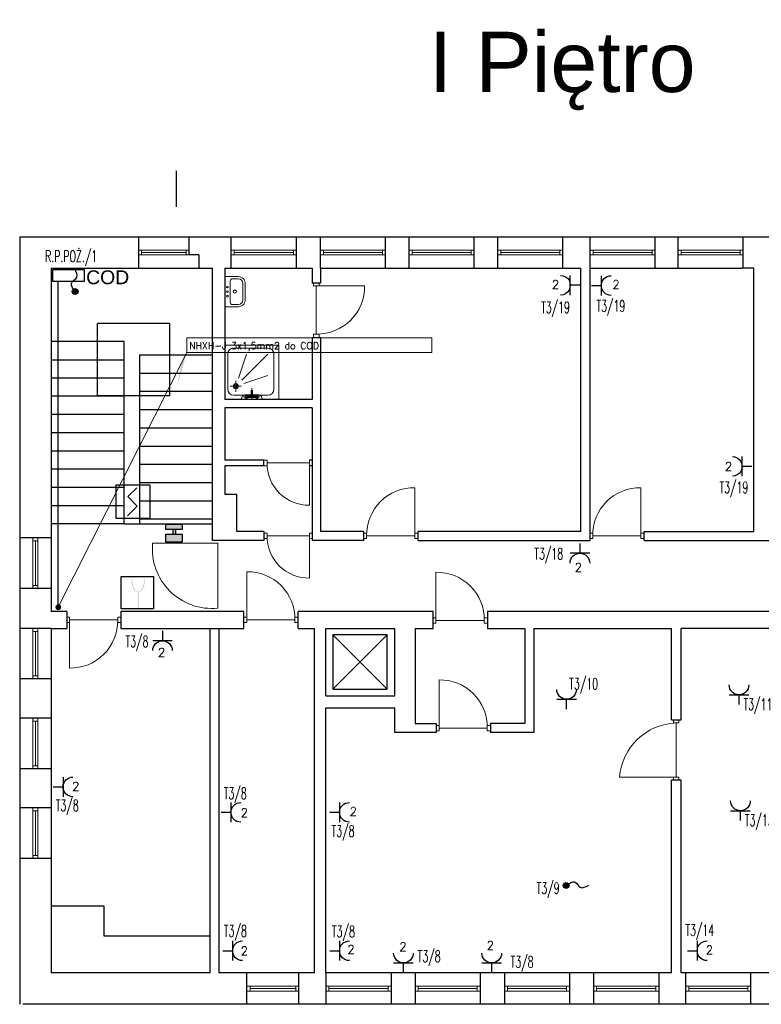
# Model space of a CAD drawing. Header units: millimetres. Extents: x 2260 to 32334, y -33324 to 11762.
# Tile 71 of 79: x 11473 to 12703, y 9957 to 11592. Entities that reach past the tile are written whole.
import ezdxf
from ezdxf.enums import TextEntityAlignment as Align

# ---------------------------------------------------------------- set-up
doc = ezdxf.new("R2010")
doc.units = ezdxf.units.MM
for name, color, linetype, lineweight in [('B_Wyposażenie', 10, 'Continuous', 9), ('E-OPISY', 7, 'Continuous', 0), ('SIEMENS_czujki', 1, 'Continuous', 30), ('stolarka', 3, 'Continuous', 9), ('WYŁACZNIK', 1, 'Continuous', 18), ('ściany nośne', 1, 'Continuous', 25)]:
    doc.layers.add(name, color=color, linetype=linetype, lineweight=lineweight)
for name, color, linetype in [('E_gniazda wtyczkowe i siła', 1, 'Continuous'), ('EL_OS_Adres_Opraw', 7, 'Continuous'), ('S_INSTALACJA', 1, 'Continuous'), ('SIEMENS_adres', 7, 'Continuous'), ('SIEMENS_adres_csp', 7, 'Continuous'), ('SIEMENS_grupa', 5, 'Continuous'), ('SIEMENS_komentarze', 7, 'Continuous')]:
    doc.layers.add(name, color=color, linetype=linetype)
doc.styles.add('ADESK1', font='romans', dxfattribs={"oblique": 15})
doc.styles.add('ARIAL', font='arial.ttf', dxfattribs={"height": 10})
doc.styles.add('ELECTRICAL', font='romans.shx')
doc.styles.add('KO', font='simplex.shx')
doc.styles.add('MtXpl_romans_shx', font='romans.shx')
doc.styles.get("Standard").update_dxf_attribs({"font": 'arial.ttf'})

# ---------------------------------------------------------------- blocks, each defined once
blk = doc.blocks.new('*U79')
for p, q in [((7.6, 28.6), (-10.5, 10.5)), ((-10.5, 10.5), (8.7, -8.7)), ((8.7, -8.7), (-11.1, -28.4))]:
    blk.add_line(p, q)
blk.add_lwpolyline([(-34.5, 34.5), (34.5, 34.5), (34.5, -34.5), (-34.5, -34.5)], close=True)
at = {"flags": 9}
blk.add_attdef('NAZWA', (-58.3, 81.4), '', height=22, dxfattribs=at)
at = {"layer": 'SIEMENS_adres', "style": 'ARIAL', "width": 0.7, "flags": 8}
blk.add_attdef('ADRES', text='', height=26, dxfattribs=at).set_placement((8.7, 57.1), align=Align.MIDDLE_LEFT)
at = {"layer": 'SIEMENS_adres_csp', "style": 'MtXpl_romans_shx', "flags": 8}
blk.add_attdef('CSP', text='', height=15.6, dxfattribs=at).set_placement((-41.4, 26.4), align=Align.MIDDLE_RIGHT)
at = {"layer": 'SIEMENS_grupa', "style": 'ARIAL', "width": 0.7, "flags": 8}
blk.add_attdef('GRUPA', text='', height=26, dxfattribs=at).set_placement((0, -45.7), align=Align.TOP_CENTER)
at = {"layer": 'SIEMENS_komentarze', "style": 'MtXpl_romans_shx', "flags": 1}
blk.add_attdef('PARAMETR', (-210.6, -12.1), '', height=22, dxfattribs=at)
at = {"layer": 'SIEMENS_komentarze', "style": 'MtXpl_romans_shx'}
blk.add_attdef('UWAGI', (40.4, -11.2), '', height=22, dxfattribs=at)
blk = doc.blocks.new('GN_POJEDYNCZ')
at = {"ltscale": 0.5}
for p, q in [((0.5, 0.5), (-0.5, 0.5)), ((0, 0), (0, 0.5))]:
    blk.add_line(p, q, dxfattribs=at)
blk.add_arc((0, 1), 0.5, 180, 0, dxfattribs=at)
blk = doc.blocks.new('Legenda$0$_E_Wypust')
at = {"linetype": 'ByBlock'}
h = blk.add_hatch(color=0, dxfattribs=at)
edge = h.paths.add_edge_path()
edge.add_ellipse((0, 0), major_axis=(0.398, 0), ratio=1, start_angle=0, end_angle=360)
at = {"color": 0, "linetype": 'ByBlock'}
blk.add_circle((0, 0), 0.398, dxfattribs=at)
blk.add_spline([(0, 0), (1.23, 0.46), (1.93, -0.24), (3.08, 0.05)], degree=3, dxfattribs=at)

msp = doc.modelspace()

# ---------------------------------------------------------------- hatches: boundary and pattern name
at = {"transparency": 33554607}
h = msp.add_hatch(color=256, dxfattribs=at)
h.dxf.hatch_style = 1
h.set_gradient(color1=(0, 0, 255), color2=(0, 0, 228), one_color=1, tint=0.44995, name='CYLINDER')
h.paths.add_polyline_path([(11742.255, 10745.439), (11742.255, 10754.424), (11714.795, 10754.424), (11714.795, 10745.439)])
h.paths.add_polyline_path([(11742.255, 10737.886), (11714.795, 10737.886), (11714.795, 10724.467), (11742.255, 10724.467)])
h.paths.add_polyline_path([(11731.655, 10737.886), (11731.655, 10745.439), (11726.767, 10745.439), (11726.767, 10737.886)])
at = {"layer": 'E-OPISY'}
h = msp.add_hatch(color=0, dxfattribs=at)
h.dxf.hatch_style = 1
h.paths.add_polyline_path([(11749.783, 11039.404), (11733.209, 10980.349), (11740.566, 11021.117)])
h = msp.add_hatch(color=256, dxfattribs=at)
h.dxf.hatch_style = 1
edge = h.paths.add_edge_path()
edge.add_ellipse((11536.648, 10616.542), major_axis=(4.804, 0), ratio=1, start_angle=0, end_angle=360)
at = {"layer": 'WYŁACZNIK', "lineweight": 30}
h = msp.add_hatch(color=30, dxfattribs=at)
edge = h.paths.add_edge_path()
edge.add_spline(control_points=[(11670.125, 10641.564), (11670.697, 10641.704), (11676.259, 10642.632), (11679.722, 10652.544), (11680.154, 10659.687), (11680.371, 10663.02)], knot_values=[0.41248098, 0.41248098, 0.41248098, 0.41248098, 1.16065763, 6.84798008, 10.93999112, 10.93999112, 10.93999112, 10.93999112], degree=3, periodic=0)
edge.add_line((11680.371, 10663.02), (11679.097, 10662.97))
edge.add_spline(control_points=[(11679.097, 10662.97), (11678.957, 10661.498), (11678.818, 10660.036), (11678.504, 10657.564), (11678.356, 10656.562), (11677.988, 10654.525), (11677.766, 10653.484), (11677.102, 10650.915), (11676.604, 10649.395), (11675.537, 10647.093), (11675.041, 10646.23), (11673.916, 10644.734), (11673.287, 10644.102), (11672.236, 10643.371), (11671.867, 10643.163), (11671.086, 10642.823), (11670.655, 10642.687), (11669.865, 10642.478), (11669.523, 10642.399), (11668.712, 10642.414)], knot_values=[0.09000362, 0.09000362, 0.09000362, 0.09000362, 2.04786432, 2.04786432, 3.36458653, 3.36458653, 4.68130874, 4.68130874, 6.58705887, 6.58705887, 7.88515302, 7.88515302, 9.18324717, 9.18324717, 9.83229424, 9.83229424, 10.48134132, 10.48134132, 10.93999112, 10.93999112, 10.93999112, 10.93999112], degree=3, periodic=0)
edge.add_spline(control_points=[(11669.172, 10642.32), (11668.821, 10642.399), (11668.479, 10642.478), (11667.688, 10642.687), (11667.258, 10642.823), (11666.476, 10643.163), (11666.108, 10643.371), (11665.057, 10644.102), (11664.428, 10644.734), (11663.302, 10646.23), (11662.807, 10647.093), (11661.739, 10649.395), (11661.241, 10650.915), (11660.577, 10653.484), (11660.356, 10654.525), (11659.987, 10656.562), (11659.84, 10657.564), (11659.526, 10660.036), (11659.387, 10661.498), (11659.246, 10662.97)], knot_values=[0.09000362, 0.09000362, 0.09000362, 0.09000362, 0.54865342, 0.54865342, 1.1977005, 1.1977005, 1.84674757, 1.84674757, 3.14484172, 3.14484172, 4.44293587, 4.44293587, 6.348686, 6.348686, 7.66540821, 7.66540821, 8.98213042, 8.98213042, 10.93999112, 10.93999112, 10.93999112, 10.93999112], degree=3, periodic=0)
edge.add_line((11659.246, 10662.97), (11657.776, 10662.803))
edge.add_spline(control_points=[(11657.776, 10662.803), (11658.165, 10659.73), (11658.425, 10652.068), (11662.581, 10642.459), (11667.647, 10641.704), (11668.219, 10641.564)], knot_values=[0.41248098, 0.41248098, 0.41248098, 0.41248098, 4.50449202, 10.19181446, 10.93999112, 10.93999112, 10.93999112, 10.93999112], degree=3, periodic=0)
edge.add_line((11668.219, 10641.564), (11668.219, 10615.495))
edge.add_line((11668.219, 10615.495), (11670.125, 10615.495))
edge.add_line((11670.125, 10615.495), (11670.125, 10641.564))

# ---------------------------------------------------------------- linework, layer by layer
for points in [[(11742.255, 10745.439), (11714.795, 10745.439), (11714.795, 10754.424), (11742.255, 10754.424)], [(11742.255, 10724.467), (11714.795, 10724.467), (11714.795, 10737.886), (11742.255, 10737.886)], [(11731.655, 10745.439), (11726.767, 10745.439), (11726.767, 10737.886), (11731.655, 10737.886)]]:
    msp.add_lwpolyline(points, close=True)
at = {"layer": 'B_Wyposażenie', "color": 0}
for p, q in [((11812.648, 11115.376), (11812.648, 11165.331)), ((11835.387, 11165.331), (11812.648, 11165.331)), ((11821.921, 11157.936), (11821.921, 11122.772)), ((11825.671, 11161.686), (11835.432, 11161.686)), ((11842.632, 11137.854), (11842.632, 11154.486)), ((11842.632, 11146.967), (11842.632, 11148.384)), ((11846.636, 11137.854), (11846.636, 11154.082)), ((11846.636, 11146.967), (11846.636, 11149.194)), ((11842.632, 11137.854), (11842.632, 11126.222)), ((11846.636, 11137.854), (11846.636, 11126.626)), ((11835.387, 11115.376), (11812.648, 11115.376)), ((11825.671, 11119.021), (11835.432, 11119.021)), ((11842.632, 11128.741), (11842.632, 11127.324)), ((11846.636, 11128.741), (11846.636, 11126.514)), ((11812.648, 11051.778), (11902.648, 11051.778)), ((11902.648, 11051.778), (11902.648, 10961.494)), ((11817.648, 10978.423), (11817.648, 11036.494)), ((11827.648, 11046.778), (11884.44, 11046.778)), ((11848.738, 11036.778), (11835.465, 10996.754)), ((11884.44, 11036.778), (11841.001, 10993.339)), ((11894.44, 11036.494), (11894.44, 10978.421)), ((11884.44, 11001.076), (11844.417, 10987.802)), ((11840.134, 10983.36), (11821.911, 10983.36)), ((11831.023, 10992.472), (11831.023, 10974.249)), ((11884.44, 10968.423), (11827.648, 10968.423)), ((11856.397, 10969.2), (11849.093, 10969.2)), ((11863.783, 10967.111), (11851.553, 10967.111)), ((11856.397, 10967.077), (11856.397, 10976.458)), ((11858.897, 10976.458), (11856.397, 10976.458)), ((11857.647, 10961.494), (11857.647, 10980.209)), ((11858.897, 10967.118), (11858.897, 10976.458)), ((11866.31, 10969.2), (11858.897, 10969.2)), ((11871.217, 10965.861), (11843.656, 10965.861)), ((11863.783, 10964.611), (11851.553, 10964.611))]:
    msp.add_line(p, q, dxfattribs=at)
for centre, radius in [((11817.131, 11148.039), 1.463), ((11817.131, 11132.798), 1.463), ((11831.023, 10983.36), 4.112), ((11831.023, 10983.36), 2.57), ((11849.093, 10965.861), 2.76), ((11849.093, 10965.861), 1.989), ((11866.243, 10965.861), 2.76), ((11866.243, 10965.861), 1.989)]:
    msp.add_circle(centre, radius, dxfattribs=at)
for centre, radius, start, end in [((11835.387, 11154.082), 11.249, 359.997207, 90.002793), ((11825.672, 11157.935), 3.751, 90.011278, 179.988722), ((11835.431, 11154.485), 7.201, 0.003602, 89.996398), ((11817.131, 11140.419), 1.463, 0, 180), ((11817.131, 11140.419), 1.463, 180, 0), ((11829.529, 11140.419), 2.565, 359.996323, 180.003677), ((11829.529, 11140.419), 2.565, 179.996323, 0.003677), ((11825.672, 11122.772), 3.751, 180.011278, 269.988722), ((11835.387, 11126.625), 11.249, 269.997207, 0.002793), ((11835.431, 11126.223), 7.201, 270.003602, 359.996398), ((11827.893, 11036.535), 10.245, 91.370816, 180.229218), ((11884.195, 11036.535), 10.245, 359.770782, 88.629184), ((11827.648, 10978.423), 10, 180, 270), ((11847.849, 10961.803), 7.5, 80.458137, 182.36044), ((11867.553, 10961.803), 7.5, 357.63956, 99.541863), ((11884.44, 10978.423), 10, 270, 0)]:
    msp.add_arc(centre, radius, start, end, dxfattribs=at)
at = {"layer": 'E-OPISY', "color": 0}
msp.add_line((11536.648, 10616.542), (11749.783, 11039.404), dxfattribs=at)
msp.add_lwpolyline([(11749.783, 11063.468), (12156.239, 11063.468), (12156.239, 11039.404), (11749.783, 11039.404)], close=True, dxfattribs=at)
at = {"layer": 'E_gniazda wtyczkowe i siła'}
msp.add_line((11535.67, 11157.03), (11535.67, 10616.017), dxfattribs=at)
msp.add_lwpolyline([(11527.831, 11177.03), (11579.831, 11177.03), (11579.831, 11157.03), (11527.831, 11157.03)], close=True, dxfattribs=at)
at = {"layer": 'stolarka', "color": 0}
for p, q in [((11669.648, 11209.494), (11674.648, 11209.494)), ((11674.648, 11201.494), (11669.648, 11201.494)), ((11674.648, 11209.494), (11674.648, 11201.494)), ((11674.648, 11209.494), (11748.648, 11209.494)), ((11674.648, 11205.494), (11748.648, 11205.494)), ((11674.648, 11201.494), (11748.648, 11201.494)), ((11753.648, 11209.494), (11748.648, 11209.494)), ((11748.648, 11209.494), (11748.648, 11201.494)), ((11748.648, 11201.494), (11753.648, 11201.494)), ((11823.648, 11209.494), (11828.648, 11209.494)), ((11828.648, 11201.494), (11823.648, 11201.494)), ((11828.648, 11209.494), (11828.648, 11201.494)), ((11828.648, 11209.494), (11926.648, 11209.494)), ((11828.648, 11205.494), (11926.648, 11205.494)), ((11828.648, 11201.494), (11926.648, 11201.494)), ((11931.648, 11209.494), (11926.648, 11209.494)), ((11926.648, 11209.494), (11926.648, 11201.494)), ((11926.648, 11201.494), (11931.648, 11201.494)), ((11971.648, 11209.494), (11976.648, 11209.494)), ((11976.648, 11201.494), (11971.648, 11201.494)), ((11976.648, 11209.494), (11976.648, 11201.494)), ((11976.648, 11209.494), (12074.648, 11209.494)), ((11976.648, 11205.494), (12074.648, 11205.494)), ((11976.648, 11201.494), (12074.648, 11201.494)), ((12079.648, 11209.494), (12074.648, 11209.494)), ((12074.648, 11209.494), (12074.648, 11201.494)), ((12074.648, 11201.494), (12079.648, 11201.494)), ((12118.648, 11209.494), (12123.648, 11209.494)), ((12123.648, 11201.494), (12118.648, 11201.494)), ((12123.648, 11209.494), (12123.648, 11201.494)), ((12123.648, 11209.494), (12221.648, 11209.494)), ((12123.648, 11205.494), (12221.648, 11205.494)), ((12123.648, 11201.494), (12221.648, 11201.494)), ((12226.648, 11209.494), (12221.648, 11209.494)), ((12221.648, 11209.494), (12221.648, 11201.494)), ((12221.648, 11201.494), (12226.648, 11201.494)), ((12265.648, 11209.494), (12270.648, 11209.494)), ((12270.648, 11201.494), (12265.648, 11201.494)), ((12270.648, 11209.494), (12270.648, 11201.494)), ((12270.648, 11209.494), (12368.648, 11209.494)), ((12270.648, 11205.494), (12368.648, 11205.494)), ((12270.648, 11201.494), (12368.648, 11201.494)), ((12373.648, 11209.494), (12368.648, 11209.494)), ((12368.648, 11209.494), (12368.648, 11201.494)), ((12368.648, 11201.494), (12373.648, 11201.494)), ((12418.648, 11209.494), (12423.648, 11209.494)), ((12423.648, 11201.494), (12418.648, 11201.494)), ((12423.648, 11209.494), (12423.648, 11201.494)), ((12423.648, 11209.494), (12521.648, 11209.494)), ((12423.648, 11205.494), (12521.648, 11205.494)), ((12423.648, 11201.494), (12521.648, 11201.494)), ((12526.648, 11209.494), (12521.648, 11209.494)), ((12521.648, 11209.494), (12521.648, 11201.494)), ((12521.648, 11201.494), (12526.648, 11201.494)), ((12564.648, 11209.494), (12569.648, 11209.494)), ((12569.648, 11201.494), (12564.648, 11201.494)), ((12569.648, 11209.494), (12569.648, 11201.494)), ((12569.648, 11209.494), (12667.648, 11209.494)), ((12569.648, 11205.494), (12667.648, 11205.494)), ((12569.648, 11201.494), (12667.648, 11201.494)), ((12672.648, 11209.494), (12667.648, 11209.494)), ((12667.648, 11209.494), (12667.648, 11201.494)), ((12667.648, 11201.494), (12672.648, 11201.494)), ((11960.148, 11149.994), (11960.148, 11154.494)), ((11969.148, 11149.994), (11960.148, 11149.994)), ((11964.648, 11069.994), (11964.648, 11149.994)), ((11964.648, 11149.994), (12044.648, 11149.994)), ((11969.148, 11149.994), (11969.148, 11154.494)), ((11960.148, 11069.994), (11960.148, 11064.494)), ((11969.148, 11069.994), (11960.148, 11069.994)), ((11969.148, 11069.994), (11969.148, 11064.494)), ((11883.148, 10860.494), (11877.648, 10860.494)), ((11883.148, 10851.494), (11883.148, 10860.494)), ((11883.148, 10855.994), (11953.148, 10855.994)), ((11953.148, 10860.494), (11957.648, 10860.494)), ((11953.148, 10851.494), (11953.148, 10860.494)), ((11953.148, 10855.994), (11953.148, 10785.994)), ((11883.148, 10851.494), (11877.648, 10851.494)), ((11953.148, 10851.494), (11957.648, 10851.494)), ((12128.148, 10734.994), (12128.148, 10814.994)), ((12503.148, 10734.994), (12503.148, 10814.994)), ((11883.148, 10739.494), (11877.648, 10739.494)), ((11883.148, 10730.494), (11883.148, 10739.494)), ((11953.148, 10739.494), (11957.648, 10739.494)), ((11953.148, 10730.494), (11953.148, 10739.494)), ((12048.148, 10739.494), (12043.648, 10739.494)), ((12048.148, 10739.494), (12048.148, 10730.494)), ((12128.148, 10739.494), (12128.148, 10730.494)), ((12128.148, 10739.494), (12133.648, 10739.494)), ((12423.148, 10739.494), (12418.648, 10739.494)), ((12423.148, 10739.494), (12423.148, 10730.494)), ((12503.148, 10739.494), (12503.148, 10730.494)), ((12503.148, 10739.494), (12508.648, 10739.494)), ((11494.648, 10726.542), (11494.648, 10731.542)), ((11502.648, 10726.542), (11494.648, 10726.542)), ((11494.648, 10726.542), (11494.648, 10652.542)), ((11498.648, 10726.542), (11498.648, 10652.542)), ((11502.648, 10731.542), (11502.648, 10726.542)), ((11502.648, 10726.542), (11502.648, 10652.542)), ((11801.18, 10722.994), (11693.18, 10722.994)), ((11801.18, 10615.041), (11801.18, 10722.994)), ((11883.148, 10730.494), (11877.648, 10730.494)), ((11883.148, 10734.994), (11953.148, 10734.994)), ((11953.148, 10734.994), (11953.148, 10664.994)), ((11953.148, 10730.494), (11957.648, 10730.494)), ((12048.148, 10730.494), (12043.648, 10730.494)), ((12128.148, 10734.994), (12048.148, 10734.994)), ((12128.148, 10730.494), (12133.648, 10730.494)), ((12423.148, 10730.494), (12418.648, 10730.494)), ((12503.148, 10734.994), (12423.148, 10734.994)), ((12503.148, 10730.494), (12508.648, 10730.494)), ((11849.152, 10595.533), (11849.152, 10675.533)), ((12163.159, 10594.633), (12163.159, 10674.633)), ((11502.648, 10652.542), (11494.648, 10652.542)), ((11494.648, 10652.542), (11494.648, 10647.542)), ((11502.648, 10647.542), (11502.648, 10652.542)), ((11555.147, 10600.035), (11550.647, 10600.035)), ((11555.147, 10591.035), (11550.647, 10591.035)), ((11555.147, 10600.035), (11555.147, 10591.035)), ((11635.147, 10595.535), (11555.147, 10595.535)), ((11555.147, 10595.535), (11555.147, 10515.535)), ((11635.147, 10600.035), (11635.147, 10591.035)), ((11849.152, 10600.033), (11844.652, 10600.033)), ((11849.152, 10591.033), (11844.652, 10591.033)), ((11849.152, 10600.033), (11849.152, 10591.033)), ((11929.152, 10595.533), (11849.152, 10595.533)), ((11929.152, 10600.033), (11929.152, 10591.033)), ((11929.152, 10600.033), (11934.652, 10600.033)), ((11929.152, 10591.033), (11934.652, 10591.033)), ((12163.159, 10599.133), (12158.659, 10599.133)), ((12163.159, 10599.133), (12163.159, 10590.133)), ((12243.159, 10594.633), (12163.159, 10594.633)), ((12243.159, 10599.133), (12243.159, 10590.133)), ((12243.159, 10599.133), (12248.659, 10599.133)), ((11494.645, 10576.528), (11494.645, 10581.528)), ((11502.645, 10576.528), (11494.645, 10576.528)), ((11494.645, 10576.528), (11494.645, 10502.528)), ((11498.645, 10576.528), (11498.645, 10502.528)), ((11502.645, 10581.528), (11502.645, 10576.528)), ((11502.645, 10576.528), (11502.645, 10502.528)), ((12163.159, 10590.133), (12158.659, 10590.133)), ((12243.159, 10590.133), (12248.659, 10590.133)), ((11502.645, 10502.528), (11494.645, 10502.528)), ((11494.645, 10502.528), (11494.645, 10497.528)), ((11502.645, 10497.528), (11502.645, 10502.528)), ((12168.159, 10416.018), (12168.159, 10496.018)), ((11494.645, 10427.528), (11494.645, 10432.528)), ((11502.645, 10427.528), (11494.645, 10427.528)), ((11494.645, 10427.528), (11494.645, 10353.528)), ((11498.645, 10427.528), (11498.645, 10353.528)), ((11502.645, 10432.528), (11502.645, 10427.528)), ((11502.645, 10427.528), (11502.645, 10353.528)), ((12557.15, 10424.51), (12557.15, 10429.51)), ((12566.15, 10424.51), (12566.15, 10429.51)), ((12168.159, 10420.518), (12163.659, 10420.518)), ((12168.159, 10411.518), (12163.659, 10411.518)), ((12168.159, 10420.518), (12168.159, 10411.518)), ((12248.159, 10416.018), (12168.159, 10416.018)), ((12248.159, 10420.518), (12248.159, 10411.518)), ((12248.159, 10420.518), (12253.659, 10420.518)), ((12248.159, 10411.518), (12253.659, 10411.518)), ((12557.15, 10424.51), (12566.15, 10424.51)), ((12561.65, 10424.51), (12561.65, 10334.51)), ((11502.645, 10353.528), (11494.645, 10353.528)), ((11494.645, 10353.528), (11494.645, 10348.528)), ((11502.645, 10348.528), (11502.645, 10353.528)), ((12561.65, 10334.51), (12467.65, 10334.51)), ((12557.15, 10334.51), (12557.15, 10329.51)), ((12557.15, 10334.51), (12566.15, 10334.51)), ((12566.15, 10334.51), (12566.15, 10329.51)), ((11494.645, 10278.528), (11494.645, 10283.528)), ((11502.645, 10283.528), (11502.645, 10278.528)), ((11502.645, 10278.528), (11494.645, 10278.528)), ((11494.645, 10278.528), (11494.645, 10204.528)), ((11498.645, 10278.528), (11498.645, 10204.528)), ((11502.645, 10278.528), (11502.645, 10204.528)), ((11502.645, 10204.528), (11494.645, 10204.528)), ((11494.645, 10204.528), (11494.645, 10199.528)), ((11502.645, 10199.528), (11502.645, 10204.528)), ((11849.651, 9987.494), (11854.651, 9987.494)), ((11854.651, 9987.494), (11854.651, 9979.494)), ((11930.651, 9987.494), (11854.651, 9987.494)), ((11935.651, 9987.494), (11930.651, 9987.494)), ((11930.651, 9987.494), (11930.651, 9979.494)), ((11980.657, 9987.494), (11985.657, 9987.494)), ((11985.657, 9987.494), (11985.657, 9979.494)), ((12083.657, 9987.494), (11985.657, 9987.494)), ((12088.657, 9987.494), (12083.657, 9987.494)), ((12083.657, 9987.494), (12083.657, 9979.494)), ((12128.652, 9987.494), (12133.652, 9987.494)), ((12133.652, 9987.494), (12133.652, 9979.494)), ((12133.652, 9987.494), (12231.652, 9987.494)), ((12236.652, 9987.494), (12231.652, 9987.494)), ((12231.652, 9987.494), (12231.652, 9979.494)), ((12276.652, 9987.494), (12281.652, 9987.494)), ((12281.652, 9987.494), (12281.652, 9979.494)), ((12281.652, 9987.494), (12379.652, 9987.494)), ((12384.652, 9987.494), (12379.652, 9987.494)), ((12379.652, 9987.494), (12379.652, 9979.494)), ((12424.652, 9987.494), (12429.652, 9987.494)), ((12429.652, 9987.494), (12429.652, 9979.494)), ((12429.652, 9987.494), (12527.652, 9987.494)), ((12532.652, 9987.494), (12527.652, 9987.494)), ((12527.652, 9987.494), (12527.652, 9979.494)), ((12577.648, 9987.494), (12582.648, 9987.494)), ((12582.648, 9987.494), (12582.648, 9979.494)), ((12582.648, 9987.494), (12680.648, 9987.494)), ((12685.648, 9987.494), (12680.648, 9987.494)), ((12680.648, 9987.494), (12680.648, 9979.494)), ((11854.651, 9979.494), (11849.651, 9979.494)), ((11930.651, 9983.494), (11854.651, 9983.494)), ((11930.651, 9979.494), (11854.651, 9979.494)), ((11930.651, 9979.494), (11935.651, 9979.494)), ((11985.657, 9979.494), (11980.657, 9979.494)), ((12083.657, 9983.494), (11985.657, 9983.494)), ((12083.657, 9979.494), (11985.657, 9979.494)), ((12083.657, 9979.494), (12088.657, 9979.494)), ((12133.652, 9979.494), (12128.652, 9979.494)), ((12133.652, 9983.494), (12231.652, 9983.494)), ((12133.652, 9979.494), (12231.652, 9979.494)), ((12231.652, 9979.494), (12236.652, 9979.494)), ((12281.652, 9979.494), (12276.652, 9979.494)), ((12281.652, 9983.494), (12379.652, 9983.494)), ((12281.652, 9979.494), (12379.652, 9979.494)), ((12379.652, 9979.494), (12384.652, 9979.494)), ((12429.652, 9979.494), (12424.652, 9979.494)), ((12429.652, 9983.494), (12527.652, 9983.494)), ((12429.652, 9979.494), (12527.652, 9979.494)), ((12527.652, 9979.494), (12532.652, 9979.494)), ((12582.648, 9979.494), (12577.648, 9979.494)), ((12582.648, 9983.494), (12680.648, 9983.494)), ((12582.648, 9979.494), (12680.648, 9979.494)), ((12680.648, 9979.494), (12685.648, 9979.494))]:
    msp.add_line(p, q, dxfattribs=at)
at = {"layer": 'stolarka', "color": 5}
for p, q in [((11635.147, 10600.035), (11640.647, 10600.035)), ((11635.147, 10591.035), (11640.647, 10591.035))]:
    msp.add_line(p, q, dxfattribs=at)
at = {"layer": 'stolarka', "color": 0}
for points in [[(12044.648, 11149.994, -0.42573526), (11964.648, 11069.994)], [(11953.148, 10785.994, -0.42548034), (11883.148, 10855.994)], [(12128.148, 10814.994, 0.42573526), (12048.148, 10734.994)], [(12503.148, 10814.994, 0.42573526), (12423.148, 10734.994)], [(11693.18, 10722.994, 0.47392113), (11801.18, 10615.041)], [(11953.148, 10664.994, -0.42548034), (11883.148, 10734.994)], [(11849.152, 10675.533, -0.42573526), (11929.152, 10595.533)], [(12163.159, 10674.633, -0.42573526), (12243.159, 10594.633)], [(11555.147, 10515.535, 0.42573526), (11635.147, 10595.535)], [(12168.159, 10496.018, -0.42573526), (12248.159, 10416.018)], [(12467.65, 10334.51, -0.38159533), (12561.65, 10424.51)]]:
    msp.add_lwpolyline(points, format="xyb", dxfattribs=at)
at = {"layer": 'WYŁACZNIK', "color": 30, "lineweight": 30}
msp.add_lwpolyline([(11641.191, 10667.726), (11694.576, 10667.726), (11694.576, 10613.771), (11641.197, 10613.771)], close=True, dxfattribs=at)
at = {"layer": 'ściany nośne', "color": 0}
for p, q in [((11732.148, 11341.149), (11732.148, 11281.149)), ((11472.648, 11231.494), (12369.648, 11231.494)), ((11472.648, 11231.494), (11472.648, 9957.494)), ((11669.648, 11231.494), (11669.648, 11179.494)), ((11753.648, 11201.494), (11753.648, 11231.494)), ((11823.648, 11179.494), (11823.648, 11231.494)), ((11931.648, 11179.494), (11931.648, 11231.494)), ((11971.648, 11179.494), (11971.648, 11231.494)), ((12079.648, 11179.494), (12079.648, 11231.494)), ((12118.648, 11179.494), (12118.648, 11231.494)), ((12226.648, 11179.494), (12226.648, 11231.494)), ((12265.648, 11179.494), (12265.648, 11231.494)), ((12369.648, 11231.494), (12669.648, 11231.494)), ((12373.648, 11179.494), (12373.648, 11231.494)), ((12418.648, 11179.494), (12418.648, 11231.494)), ((12526.607, 11179.494), (12526.607, 11231.494)), ((12564.648, 11179.494), (12564.648, 11231.494)), ((12669.648, 11231.494), (12695.648, 11231.494)), ((12672.607, 11179.494), (12672.607, 11231.988)), ((12695.648, 11231.494), (13115.648, 11231.494)), ((11769.648, 11201.494), (11753.648, 11201.494)), ((11769.648, 11201.494), (11769.648, 11179.494)), ((11524.648, 11179.494), (11792.648, 11179.494)), ((11524.648, 11179.494), (11524.648, 10609.542)), ((11792.648, 10727.494), (11792.648, 11179.494)), ((11792.648, 10727.494), (11792.648, 11179.494)), ((11812.648, 11179.494), (11957.648, 11179.494)), ((11812.648, 11179.494), (11812.648, 10961.494)), ((11814.648, 11179.494), (11957.648, 11179.494)), ((11957.648, 11179.494), (11957.648, 11154.494)), ((11971.648, 11179.494), (12369.648, 11179.494)), ((11971.648, 11179.494), (11971.648, 11154.494)), ((12369.648, 11179.494), (12403.648, 11179.494)), ((12403.648, 10742.494), (12403.648, 11179.494)), ((12418.648, 11179.494), (12669.648, 11179.494)), ((12418.648, 10742.494), (12418.648, 11179.494)), ((12690.648, 11179.494), (12669.648, 11179.494)), ((12690.648, 10742.494), (12690.648, 11179.494)), ((11971.648, 11154.494), (11957.648, 11154.494)), ((11957.648, 11064.494), (11957.648, 10961.494)), ((11957.648, 11064.494), (11971.648, 11064.494)), ((11971.648, 11064.494), (11971.648, 10947.494)), ((11645.648, 11057.494), (11524.648, 11057.494)), ((11645.648, 11035.494), (11645.648, 11057.494)), ((11645.648, 10754.783), (11645.648, 11035.494)), ((11671.648, 11035.494), (11792.648, 11035.494)), ((11671.648, 10754.783), (11671.648, 11035.494)), ((11524.648, 11027.223), (11645.648, 11027.223)), ((11671.648, 11005.223), (11792.648, 11005.223)), ((11645.648, 10996.952), (11524.648, 10996.952)), ((11645.648, 10966.681), (11524.648, 10966.681)), ((11671.648, 10974.952), (11792.648, 10974.952)), ((11957.648, 10961.494), (11812.648, 10961.494)), ((11645.648, 10936.41), (11524.648, 10936.41)), ((11671.648, 10944.681), (11792.648, 10944.681)), ((11957.648, 10947.494), (11812.648, 10947.494)), ((11812.648, 10947.494), (11812.648, 10860.494)), ((11957.648, 10947.494), (11957.648, 10860.494)), ((11971.648, 10947.494), (11971.648, 10742.494)), ((11645.648, 10906.139), (11524.648, 10906.139)), ((11671.648, 10914.41), (11792.648, 10914.41)), ((11645.648, 10875.867), (11524.648, 10875.867)), ((11671.648, 10884.139), (11792.648, 10884.139)), ((11671.648, 10853.867), (11792.648, 10853.867)), ((11877.648, 10860.494), (11812.648, 10860.494)), ((11877.648, 10851.494), (11877.648, 10860.494)), ((11957.648, 10860.494), (11953.148, 10860.494)), ((11957.648, 10860.494), (11957.648, 10851.494)), ((11645.648, 10845.596), (11524.648, 10845.596)), ((11877.648, 10851.494), (11812.648, 10851.494)), ((11812.648, 10851.494), (11812.648, 10803.494)), ((11957.648, 10851.494), (11953.148, 10851.494)), ((11957.648, 10851.494), (11957.648, 10742.494)), ((11671.648, 10823.596), (11792.648, 10823.596)), ((11645.648, 10815.325), (11524.648, 10815.325)), ((11832.648, 10803.494), (11812.648, 10803.494)), ((11832.648, 10742.494), (11832.648, 10803.494)), ((11671.648, 10793.325), (11792.648, 10793.325)), ((11645.648, 10785.054), (11524.648, 10785.054)), ((11645.648, 10754.783), (11524.648, 10754.783)), ((11645.648, 10754.783), (11792.648, 10754.783)), ((11671.648, 10763.054), (11792.648, 10763.054)), ((11877.648, 10742.494), (11832.648, 10742.494)), ((11877.648, 10742.494), (11877.648, 10727.494)), ((11957.648, 10742.494), (11957.648, 10727.494)), ((12043.648, 10742.494), (11971.648, 10742.494)), ((12043.648, 10727.494), (12043.648, 10742.494)), ((12403.648, 10742.494), (12133.648, 10742.494)), ((12133.648, 10727.494), (12133.648, 10742.494)), ((12418.648, 10727.494), (12418.648, 10742.494)), ((12508.648, 10727.494), (12508.648, 10742.494)), ((12508.648, 10742.494), (12690.648, 10742.494)), ((11524.648, 10731.542), (11472.648, 10731.542)), ((11877.648, 10727.494), (11792.648, 10727.494)), ((12043.648, 10727.494), (11957.648, 10727.494)), ((12133.648, 10727.494), (12418.648, 10727.494)), ((12508.648, 10727.494), (12829.648, 10727.494)), ((11524.648, 10647.542), (11472.648, 10647.542)), ((11550.648, 10609.542), (11524.648, 10609.542)), ((11550.648, 10609.542), (11550.647, 10581.527)), ((11844.652, 10609.542), (11640.647, 10609.542)), ((11640.647, 10609.542), (11640.647, 10581.526)), ((11844.652, 10581.523), (11844.652, 10609.542)), ((12158.659, 10609.542), (11934.652, 10609.542)), ((11934.652, 10581.523), (11934.652, 10609.542)), ((12158.659, 10581.519), (12158.659, 10609.542)), ((12248.659, 10609.542), (12248.658, 10581.518)), ((13177.648, 10609.542), (12248.659, 10609.543)), ((11524.645, 10581.528), (11472.645, 10581.528)), ((11524.648, 10581.528), (11524.648, 10009.494)), ((11524.648, 10581.528), (11550.647, 10581.527)), ((11640.647, 10581.526), (11844.652, 10581.523)), ((11788.648, 10009.494), (11788.649, 10581.524)), ((11803.649, 10009.494), (11803.651, 10581.524)), ((11934.652, 10581.523), (11961.652, 10581.521)), ((11961.651, 10009.494), (11961.652, 10581.521)), ((11980.659, 10469.516), (11980.659, 10581.521)), ((11980.659, 10581.521), (12094.661, 10581.52)), ((12094.659, 10469.516), (12094.661, 10580.602)), ((12128.659, 10581.519), (12128.659, 10423.519)), ((12128.659, 10581.519), (12158.659, 10581.519)), ((12248.658, 10581.519), (12310.659, 10581.519)), ((12310.659, 10581.519), (12310.659, 10423.519)), ((12325.659, 10581.519), (12325.659, 10408.516)), ((12325.659, 10581.519), (12553.651, 10581.509)), ((12553.65, 10429.51), (12553.651, 10581.509)), ((12569.65, 10429.51), (12569.651, 10581.509)), ((12987.659, 10581.439), (12569.651, 10581.508)), ((11992.006, 10570.788), (11992.006, 10480.788)), ((12082.006, 10570.788), (11992.006, 10570.788)), ((11992.006, 10570.788), (12082.006, 10480.788)), ((11992.006, 10480.788), (12082.006, 10570.788)), ((12082.006, 10480.788), (12082.006, 10570.788)), ((11524.645, 10497.528), (11472.645, 10497.528)), ((11992.006, 10480.788), (12082.006, 10480.788)), ((11980.659, 10469.516), (12094.659, 10469.516)), ((11980.657, 10009.494), (11980.659, 10449.516)), ((11980.659, 10449.516), (12094.659, 10449.516)), ((12094.659, 10408.516), (12094.659, 10449.516)), ((11524.648, 10432.528), (11472.648, 10432.528)), ((12553.65, 10429.51), (12569.65, 10429.51)), ((12128.659, 10423.519), (12163.659, 10423.519)), ((12163.659, 10423.519), (12163.659, 10408.516)), ((12310.659, 10423.519), (12253.659, 10423.519)), ((12253.659, 10423.519), (12253.659, 10408.516)), ((12163.659, 10408.516), (12094.659, 10408.516)), ((12325.659, 10408.516), (12253.659, 10408.516)), ((11524.645, 10348.528), (11472.645, 10348.528)), ((12553.648, 10009.495), (12553.65, 10329.51)), ((12569.65, 10329.51), (12553.65, 10329.51)), ((12569.648, 10009.495), (12569.65, 10329.51)), ((11524.645, 10283.528), (11472.645, 10283.528)), ((11524.645, 10199.528), (11472.645, 10199.528)), ((11612.648, 10120.525), (11524.648, 10120.525)), ((11612.648, 10070.525), (11612.648, 10120.525)), ((11788.648, 10070.524), (11612.648, 10070.525)), ((11788.648, 10009.494), (11524.648, 10009.494)), ((11935.657, 10009.494), (11803.649, 10009.494)), ((11849.651, 9957.494), (11849.651, 10009.494)), ((11935.651, 9957.494), (11935.651, 10009.494)), ((11961.651, 10009.494), (11935.657, 10009.494)), ((12115.657, 10009.494), (11980.657, 10009.494)), ((11980.657, 10009.494), (11980.657, 9957.494)), ((12088.657, 10009.494), (12088.657, 9957.494)), ((12248.648, 10009.494), (12115.657, 10009.494)), ((12128.652, 10009.494), (12128.652, 9957.494)), ((12236.652, 10009.494), (12236.652, 9957.494)), ((12553.648, 10009.494), (12248.648, 10009.494)), ((12276.652, 10009.494), (12276.652, 9957.494)), ((12384.652, 10009.494), (12384.652, 9957.494)), ((12424.652, 10009.494), (12424.652, 9957.494)), ((12532.652, 10009.494), (12532.652, 9957.494)), ((12852.651, 10009.494), (12569.648, 10009.494)), ((12577.648, 9957.494), (12577.648, 10009.494)), ((12685.648, 9957.494), (12685.648, 10009.494)), ((14066.651, 9957.494), (11477.648, 9957.494))]:
    msp.add_line(p, q, dxfattribs=at)
at = {"layer": 'ściany nośne', "color": 1, "lineweight": 30}
for p, q in [((11721.85, 11087.35), (11601.85, 11087.35)), ((11601.85, 10967.35), (11601.85, 11087.35)), ((11721.85, 10967.35), (11721.85, 11087.35)), ((11721.85, 10967.35), (11601.85, 10967.35))]:
    msp.add_line(p, q, dxfattribs=at)
at = {"layer": 'ściany nośne', "color": 0}
for p in [(11671.648, 11005.223), (11671.648, 10974.952), (11671.648, 10944.681), (11671.648, 10914.41), (11671.648, 10884.139), (11671.648, 10853.867), (11671.648, 10823.596), (11671.648, 10793.325), (11671.648, 10763.054)]:
    msp.add_point(p, dxfattribs=at)

# ---------------------------------------------------------------- block references
at = {"layer": 'E_gniazda wtyczkowe i siła', "linetype": 'Continuous', "xscale": -32.6, "yscale": 32.6, "zscale": 27.2}
for p, rotation in [((12402.29, 11151.098), 89.99999999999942), ((12420.978, 11150.443), 269.9999999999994), ((12687.327, 10850.276), 89.99999999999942), ((12401.832, 10722.391), 179.9999999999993), ((11709.498, 10577.296), 179.9999999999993), ((12379.73, 10447.449), 359.9999999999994), ((12665.818, 10454.926), 359.9999999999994), ((11528.329, 10318.355), 269.9999999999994), ((11806.696, 10276.202), 269.9999999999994), ((11986.846, 10276.202), 269.9999999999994), ((12668.093, 10262.467), 359.9999999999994), ((11809.487, 10046.359), 269.9999999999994), ((11986.846, 10046.359), 269.9999999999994), ((12580.166, 10046.359), 269.9999999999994), ((12109.245, 10009.779), 359.9999999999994), ((12255.586, 10009.779), 359.9999999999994)]:
    msp.add_blockref('GN_POJEDYNCZ', p, dxfattribs=dict(at, rotation=rotation))
at = {"layer": 'S_INSTALACJA', "linetype": 'Continuous', "xscale": 12.168, "yscale": 12.168, "zscale": 0.12168}
for p, rotation in [((11564.516, 11140.665), 89.99999999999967), ((12379.061, 10154.655), 359.9999999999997)]:
    msp.add_blockref('Legenda$0$_E_Wypust', p, dxfattribs=dict(at, rotation=rotation))
at = {"layer": 'SIEMENS_czujki', "xscale": 0.8133694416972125, "yscale": 0.8133694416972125, "zscale": 0.8133694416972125}
msp.add_blockref('*U79', (11660.598, 10791.649), dxfattribs=at)

# ---------------------------------------------------------------- texts
at = {"layer": 'E-OPISY', "style": 'KO'}
msp.add_text('NHXH-J 3x1,5mm2 do COD', height=11.2896, dxfattribs=at).set_placement((11753.774, 11045.03))
at = {"layer": 'E_gniazda wtyczkowe i siła', "linetype": 'Continuous', "style": 'ELECTRICAL'}
for p in [(12367.557, 11144.992), (12467.952, 11144.992), (12654.535, 10842.86), (12405.606, 10675.421), (11714.089, 10534.296), (11571.827, 10311.849), (11851.363, 10268.295), (12032.117, 10270.233), (11851.363, 10038.801), (12028.474, 10041.467), (12114.443, 10045.839), (12259.426, 10048.024), (12622.857, 10040.539)]:
    msp.add_text('2', height=14.4, dxfattribs=at).set_placement(p, align=Align.RIGHT)
at = {"layer": 'EL_OS_Adres_Opraw', "style": 'ADESK1', "width": 0.6}
for s, p in [('R.P.POŻ./1', (11557.917, 11208.628)), ('T3/19', (12361.471, 11123.728, 1.103)), ('T3/19', (12453.2, 11126.158, 1.103)), ('T3/19', (12657.312, 10824.849, 1.103)), ('T3/18', (12350.17, 10714.855, 1.103)), ('T3/8', (11667.117, 10569.314, 1.103)), ('T3/10', (12408.114, 10498.968, 1.103)), ('T3/11', (12697.108, 10464.904, 1.103)), ('T3/8', (11830.193, 10317.089, 1.103)), ('T3/8', (11551.477, 10297.104, 1.103)), ('T3/13', (12699.384, 10272.445, 1.103)), ('T3/8', (12008.979, 10254.453, 1.103)), ('T3/9', (12349.143, 10159.82, 1.103)), ('T3/8', (11830.38, 10088.611, 1.103)), ('T3/8', (12009.586, 10088.004, 1.103)), ('T3/14', (12600.696, 10090.038, 1.103)), ('T3/8', (12151.736, 10046.695, 1.103)), ('T3/8', (12305.928, 10037.325, 1.103))]:
    msp.add_text(s, height=19, rotation=359.999997, dxfattribs=at).set_placement(p, align=Align.TOP_CENTER)
at = {"layer": 'EL_OS_Adres_Opraw'}
msp.add_text('COD', height=23, dxfattribs=at).set_placement((11582.87, 11152.74))
at = {"layer": 'ściany nośne', "color": 0, "insert": (12151.144, 11571.724), "char_height": 100, "width": 2924.36226, "attachment_point": 1}
msp.add_mtext('I Piętro', dxfattribs=at)

doc.saveas('drawing.dxf')
